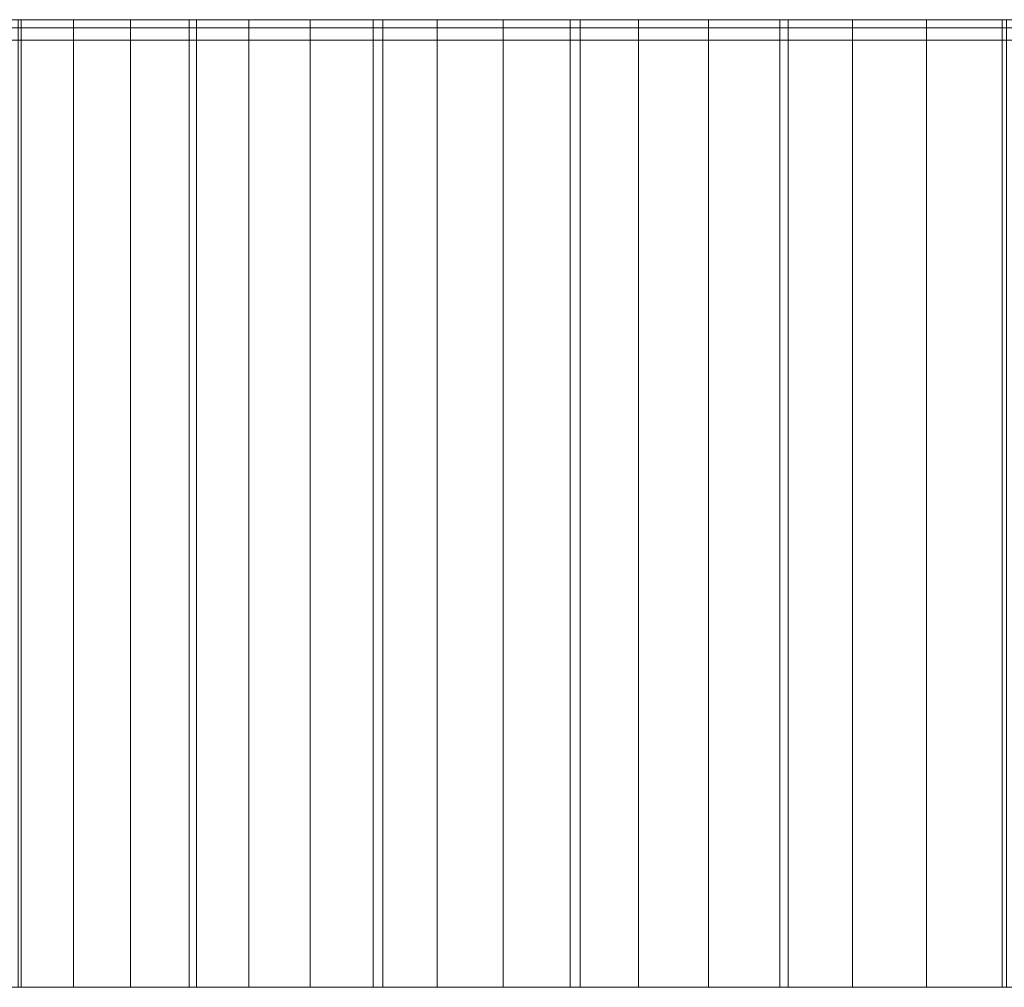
# Model space of a CAD drawing. Header units: millimetres. Extents: x -1780 to -880, y -660 to -620.
# Tile 2 of 9: x -1731 to -1690, y -660 to -620. Entities that reach past the tile are written whole.
import ezdxf

# ---------------------------------------------------------------- set-up
doc = ezdxf.new("R2010")
doc.units = ezdxf.units.MM
doc.header["$LTSCALE"] = 20
doc.layers.add('COTES', color=7, linetype='Continuous', lineweight=15, true_color=0x989898)

# ---------------------------------------------------------------- blocks, each defined once
blk = doc.blocks.new('Group')
at = {"layer": 'COTES', "color": 7, "linetype": 'Continuous', "lineweight": 9, "transparency": 33554687}
for points, invisible_edges in [([(-1779.641, -620, -2802.909), (-1329.132, -620, -2802.909), (-1769.641, -620, -2792.909), (-1779.641, -620, -2802.909)], 14), ([(-1329.132, -620, -2802.909), (-1329.132, -620, -2792.909), (-1769.641, -620, -2792.909), (-1329.132, -620, -2802.909)], 12), ([(-1726.111, -620, -1061.663), (-1730.634, -620, -1048.32), (-1737.41, -620, -1062.132), (-1726.111, -620, -1061.663)], 13), ([(-1728.464, -620, -1066.601), (-1726.111, -620, -1061.663), (-1737.41, -620, -1062.132), (-1728.464, -620, -1066.601)], 14), ([(-1730.756, -620, -1071.569), (-1728.464, -620, -1066.601), (-1737.41, -620, -1062.132), (-1730.756, -620, -1071.569)], 14), ([(-1718.686, -620, -1047.029), (-1723.389, -620, -1034.748), (-1730.634, -620, -1048.32), (-1718.686, -620, -1047.029)], 13), ([(-1721.221, -620, -1051.876), (-1718.686, -620, -1047.029), (-1730.634, -620, -1048.32), (-1721.221, -620, -1051.876)], 14), ([(-1723.697, -620, -1056.754), (-1721.221, -620, -1051.876), (-1730.634, -620, -1048.32), (-1723.697, -620, -1056.754)], 14), ([(-1726.111, -620, -1061.663), (-1723.697, -620, -1056.754), (-1730.634, -620, -1048.32), (-1726.111, -620, -1061.663)], 14), ([(-1710.72, -620, -1032.682), (-1715.685, -620, -1021.432), (-1723.389, -620, -1034.748), (-1710.72, -620, -1032.682)], 13), ([(-1713.435, -620, -1037.431), (-1710.72, -620, -1032.682), (-1723.389, -620, -1034.748), (-1713.435, -620, -1037.431)], 14), ([(-1716.09, -620, -1042.214), (-1713.435, -620, -1037.431), (-1723.389, -620, -1034.748), (-1716.09, -620, -1042.214)], 14), ([(-1718.686, -620, -1047.029), (-1716.09, -620, -1042.214), (-1723.389, -620, -1034.748), (-1718.686, -620, -1047.029)], 14), ([(-1702.225, -620, -1018.641), (-1707.531, -620, -1008.386), (-1715.685, -620, -1021.432), (-1702.225, -620, -1018.641)], 13), ([(-1705.115, -620, -1023.286), (-1702.225, -620, -1018.641), (-1715.685, -620, -1021.432), (-1705.115, -620, -1023.286)], 14), ([(-1707.947, -620, -1027.967), (-1705.115, -620, -1023.286), (-1715.685, -620, -1021.432), (-1707.947, -620, -1027.967)], 14), ([(-1710.72, -620, -1032.682), (-1707.947, -620, -1027.967), (-1715.685, -620, -1021.432), (-1710.72, -620, -1032.682)], 14), ([(-1696.274, -620, -1009.462), (-1698.935, -620, -995.627), (-1707.531, -620, -1008.386), (-1696.274, -620, -1009.462)], 13), ([(-1699.278, -620, -1014.033), (-1696.274, -620, -1009.462), (-1707.531, -620, -1008.386), (-1699.278, -620, -1014.033)], 14), ([(-1702.225, -620, -1018.641), (-1699.278, -620, -1014.033), (-1707.531, -620, -1008.386), (-1702.225, -620, -1018.641)], 14), ([(-1686.923, -620, -995.976), (-1689.909, -620, -983.169), (-1698.935, -620, -995.627), (-1686.923, -620, -995.976)], 13), ([(-1690.096, -620, -1000.432), (-1686.923, -620, -995.976), (-1698.935, -620, -995.627), (-1690.096, -620, -1000.432)], 14), ([(-1693.213, -620, -1004.928), (-1690.096, -620, -1000.432), (-1698.935, -620, -995.627), (-1693.213, -620, -1004.928)], 14), ([(-1696.274, -620, -1009.462), (-1693.213, -620, -1004.928), (-1698.935, -620, -995.627), (-1696.274, -620, -1009.462)], 14), ([(-1723.697, -620.342, -1056.754), (-1763.184, -620.342, -1175.764), (-1769.641, -620.342, -1262.873), (-1723.697, -620.342, -1056.754)], 15), ([(-1586.676, -620.342, -895.955), (-1723.697, -620.342, -1056.754), (-1769.641, -620.342, -1262.873), (-1586.676, -620.342, -895.955)], 15), ([(-1265.119, -620.342, -818.174), (-1586.676, -620.342, -895.955), (-1769.641, -620.342, -1262.873), (-1265.119, -620.342, -818.174)], 15), ([(-889.952, -620.342, -1253.599), (-1265.119, -620.342, -818.174), (-1769.641, -620.342, -1262.873), (-889.952, -620.342, -1253.599)], 15), ([(-889.952, -620.342, -2792.909), (-889.952, -620.342, -1253.599), (-1769.641, -620.342, -1262.873), (-889.952, -620.342, -2792.909)], 14), ([(-889.952, -620.342, -2792.909), (-1769.641, -620.342, -1262.873), (-1769.641, -620.342, -2792.909), (-889.952, -620.342, -2792.909)], 9), ([(-1723.697, -620.342, -1056.754), (-1743.193, -620.342, -1101.935), (-1763.184, -620.342, -1175.764), (-1723.697, -620.342, -1056.754)], 15), ([(-1723.697, -620.342, -1056.754), (-1735.153, -620.342, -1081.586), (-1743.193, -620.342, -1101.935), (-1723.697, -620.342, -1056.754)], 15), ([(-1728.464, -620.342, -1066.601), (-1730.756, -620.342, -1071.569), (-1735.153, -620.342, -1081.586), (-1728.464, -620.342, -1066.601)], 14), ([(-1723.697, -620.342, -1056.754), (-1728.464, -620.342, -1066.601), (-1735.153, -620.342, -1081.586), (-1723.697, -620.342, -1056.754)], 15), ([(-1723.697, -620.342, -1056.754), (-1726.111, -620.342, -1061.663), (-1728.464, -620.342, -1066.601), (-1723.697, -620.342, -1056.754)], 12), ([(-1718.686, -620.342, -1047.029), (-1721.221, -620.342, -1051.876), (-1723.697, -620.342, -1056.754), (-1718.686, -620.342, -1047.029)], 12), ([(-1713.435, -620.342, -1037.431), (-1718.686, -620.342, -1047.029), (-1723.697, -620.342, -1056.754), (-1713.435, -620.342, -1037.431)], 15), ([(-1702.225, -620.342, -1018.641), (-1713.435, -620.342, -1037.431), (-1723.697, -620.342, -1056.754), (-1702.225, -620.342, -1018.641)], 15), ([(-1677.076, -620.342, -982.849), (-1702.225, -620.342, -1018.641), (-1723.697, -620.342, -1056.754), (-1677.076, -620.342, -982.849)], 15), ([(-1586.676, -620.342, -895.955), (-1677.076, -620.342, -982.849), (-1723.697, -620.342, -1056.754), (-1586.676, -620.342, -895.955)], 15), ([(-1713.435, -620.342, -1037.431), (-1716.09, -620.342, -1042.214), (-1718.686, -620.342, -1047.029), (-1713.435, -620.342, -1037.431)], 12), ([(-1707.947, -620.342, -1027.967), (-1710.72, -620.342, -1032.682), (-1713.435, -620.342, -1037.431), (-1707.947, -620.342, -1027.967)], 12), ([(-1702.225, -620.342, -1018.641), (-1707.947, -620.342, -1027.967), (-1713.435, -620.342, -1037.431), (-1702.225, -620.342, -1018.641)], 15), ([(-1702.225, -620.342, -1018.641), (-1705.115, -620.342, -1023.286), (-1707.947, -620.342, -1027.967), (-1702.225, -620.342, -1018.641)], 12), ([(-1696.274, -620.342, -1009.462), (-1699.278, -620.342, -1014.033), (-1702.225, -620.342, -1018.641), (-1696.274, -620.342, -1009.462)], 12), ([(-1690.096, -620.342, -1000.432), (-1696.274, -620.342, -1009.462), (-1702.225, -620.342, -1018.641), (-1690.096, -620.342, -1000.432)], 15), ([(-1677.076, -620.342, -982.849), (-1690.096, -620.342, -1000.432), (-1702.225, -620.342, -1018.641), (-1677.076, -620.342, -982.849)], 15), ([(-1690.096, -620.342, -1000.432), (-1693.213, -620.342, -1004.928), (-1696.274, -620.342, -1009.462), (-1690.096, -620.342, -1000.432)], 12), ([(-1683.695, -620.342, -991.56), (-1686.923, -620.342, -995.976), (-1690.096, -620.342, -1000.432), (-1683.695, -620.342, -991.56)], 12), ([(-1677.076, -620.342, -982.849), (-1683.695, -620.342, -991.56), (-1690.096, -620.342, -1000.432), (-1677.076, -620.342, -982.849)], 15), ([(-1723.697, -620.842, -1056.754), (-1763.184, -620.842, -1175.764), (-1769.641, -620.842, -1262.873), (-1723.697, -620.842, -1056.754)], 15), ([(-1586.676, -620.842, -895.955), (-1723.697, -620.842, -1056.754), (-1769.641, -620.842, -1262.873), (-1586.676, -620.842, -895.955)], 15), ([(-1265.119, -620.842, -818.174), (-1586.676, -620.842, -895.955), (-1769.641, -620.842, -1262.873), (-1265.119, -620.842, -818.174)], 15), ([(-889.952, -620.842, -1253.599), (-1265.119, -620.842, -818.174), (-1769.641, -620.842, -1262.873), (-889.952, -620.842, -1253.599)], 15), ([(-889.952, -620.842, -2792.909), (-889.952, -620.842, -1253.599), (-1769.641, -620.842, -1262.873), (-889.952, -620.842, -2792.909)], 14), ([(-889.952, -620.842, -2792.909), (-1769.641, -620.842, -1262.873), (-1769.641, -620.842, -2792.909), (-889.952, -620.842, -2792.909)], 9), ([(-1723.697, -620.842, -1056.754), (-1743.193, -620.842, -1101.935), (-1763.184, -620.842, -1175.764), (-1723.697, -620.842, -1056.754)], 15), ([(-1723.697, -620.842, -1056.754), (-1735.153, -620.842, -1081.586), (-1743.193, -620.842, -1101.935), (-1723.697, -620.842, -1056.754)], 15), ([(-1728.464, -620.842, -1066.601), (-1730.756, -620.842, -1071.569), (-1735.153, -620.842, -1081.586), (-1728.464, -620.842, -1066.601)], 14), ([(-1723.697, -620.842, -1056.754), (-1728.464, -620.842, -1066.601), (-1735.153, -620.842, -1081.586), (-1723.697, -620.842, -1056.754)], 15), ([(-1723.697, -620.842, -1056.754), (-1726.111, -620.842, -1061.663), (-1728.464, -620.842, -1066.601), (-1723.697, -620.842, -1056.754)], 12), ([(-1718.686, -620.842, -1047.029), (-1721.221, -620.842, -1051.876), (-1723.697, -620.842, -1056.754), (-1718.686, -620.842, -1047.029)], 12), ([(-1713.435, -620.842, -1037.431), (-1718.686, -620.842, -1047.029), (-1723.697, -620.842, -1056.754), (-1713.435, -620.842, -1037.431)], 15), ([(-1702.225, -620.842, -1018.641), (-1713.435, -620.842, -1037.431), (-1723.697, -620.842, -1056.754), (-1702.225, -620.842, -1018.641)], 15), ([(-1677.076, -620.842, -982.849), (-1702.225, -620.842, -1018.641), (-1723.697, -620.842, -1056.754), (-1677.076, -620.842, -982.849)], 15), ([(-1586.676, -620.842, -895.955), (-1677.076, -620.842, -982.849), (-1723.697, -620.842, -1056.754), (-1586.676, -620.842, -895.955)], 15), ([(-1713.435, -620.842, -1037.431), (-1716.09, -620.842, -1042.214), (-1718.686, -620.842, -1047.029), (-1713.435, -620.842, -1037.431)], 12), ([(-1707.947, -620.842, -1027.967), (-1710.72, -620.842, -1032.682), (-1713.435, -620.842, -1037.431), (-1707.947, -620.842, -1027.967)], 12), ([(-1702.225, -620.842, -1018.641), (-1707.947, -620.842, -1027.967), (-1713.435, -620.842, -1037.431), (-1702.225, -620.842, -1018.641)], 15), ([(-1702.225, -620.842, -1018.641), (-1705.115, -620.842, -1023.286), (-1707.947, -620.842, -1027.967), (-1702.225, -620.842, -1018.641)], 12), ([(-1696.274, -620.842, -1009.462), (-1699.278, -620.842, -1014.033), (-1702.225, -620.842, -1018.641), (-1696.274, -620.842, -1009.462)], 12), ([(-1690.096, -620.842, -1000.432), (-1696.274, -620.842, -1009.462), (-1702.225, -620.842, -1018.641), (-1690.096, -620.842, -1000.432)], 15), ([(-1677.076, -620.842, -982.849), (-1690.096, -620.842, -1000.432), (-1702.225, -620.842, -1018.641), (-1677.076, -620.842, -982.849)], 15), ([(-1690.096, -620.842, -1000.432), (-1693.213, -620.842, -1004.928), (-1696.274, -620.842, -1009.462), (-1690.096, -620.842, -1000.432)], 12), ([(-1683.695, -620.842, -991.56), (-1686.923, -620.842, -995.976), (-1690.096, -620.842, -1000.432), (-1683.695, -620.842, -991.56)], 12), ([(-1677.076, -620.842, -982.849), (-1683.695, -620.842, -991.56), (-1690.096, -620.842, -1000.432), (-1677.076, -620.842, -982.849)], 15), ([(-1779.641, -660, -2802.909), (-1329.132, -660, -2802.909), (-1769.641, -660, -2792.909), (-1779.641, -660, -2802.909)], 14), ([(-1329.132, -660, -2802.909), (-1329.132, -660, -2792.909), (-1769.641, -660, -2792.909), (-1329.132, -660, -2802.909)], 12), ([(-1726.111, -660, -1061.663), (-1730.634, -660, -1048.32), (-1737.41, -660, -1062.132), (-1726.111, -660, -1061.663)], 13), ([(-1728.464, -660, -1066.601), (-1726.111, -660, -1061.663), (-1737.41, -660, -1062.132), (-1728.464, -660, -1066.601)], 14), ([(-1730.756, -660, -1071.569), (-1728.464, -660, -1066.601), (-1737.41, -660, -1062.132), (-1730.756, -660, -1071.569)], 14), ([(-1718.686, -660, -1047.029), (-1723.389, -660, -1034.748), (-1730.634, -660, -1048.32), (-1718.686, -660, -1047.029)], 13), ([(-1721.221, -660, -1051.876), (-1718.686, -660, -1047.029), (-1730.634, -660, -1048.32), (-1721.221, -660, -1051.876)], 14), ([(-1723.697, -660, -1056.754), (-1721.221, -660, -1051.876), (-1730.634, -660, -1048.32), (-1723.697, -660, -1056.754)], 14), ([(-1726.111, -660, -1061.663), (-1723.697, -660, -1056.754), (-1730.634, -660, -1048.32), (-1726.111, -660, -1061.663)], 14), ([(-1710.72, -660, -1032.682), (-1715.685, -660, -1021.432), (-1723.389, -660, -1034.748), (-1710.72, -660, -1032.682)], 13), ([(-1713.435, -660, -1037.431), (-1710.72, -660, -1032.682), (-1723.389, -660, -1034.748), (-1713.435, -660, -1037.431)], 14), ([(-1716.09, -660, -1042.214), (-1713.435, -660, -1037.431), (-1723.389, -660, -1034.748), (-1716.09, -660, -1042.214)], 14), ([(-1718.686, -660, -1047.029), (-1716.09, -660, -1042.214), (-1723.389, -660, -1034.748), (-1718.686, -660, -1047.029)], 14), ([(-1702.225, -660, -1018.641), (-1707.531, -660, -1008.386), (-1715.685, -660, -1021.432), (-1702.225, -660, -1018.641)], 13), ([(-1705.115, -660, -1023.286), (-1702.225, -660, -1018.641), (-1715.685, -660, -1021.432), (-1705.115, -660, -1023.286)], 14), ([(-1707.947, -660, -1027.967), (-1705.115, -660, -1023.286), (-1715.685, -660, -1021.432), (-1707.947, -660, -1027.967)], 14), ([(-1710.72, -660, -1032.682), (-1707.947, -660, -1027.967), (-1715.685, -660, -1021.432), (-1710.72, -660, -1032.682)], 14), ([(-1696.274, -660, -1009.462), (-1698.935, -660, -995.627), (-1707.531, -660, -1008.386), (-1696.274, -660, -1009.462)], 13), ([(-1699.278, -660, -1014.033), (-1696.274, -660, -1009.462), (-1707.531, -660, -1008.386), (-1699.278, -660, -1014.033)], 14), ([(-1702.225, -660, -1018.641), (-1699.278, -660, -1014.033), (-1707.531, -660, -1008.386), (-1702.225, -660, -1018.641)], 14), ([(-1686.923, -660, -995.976), (-1689.909, -660, -983.169), (-1698.935, -660, -995.627), (-1686.923, -660, -995.976)], 13), ([(-1690.096, -660, -1000.432), (-1686.923, -660, -995.976), (-1698.935, -660, -995.627), (-1690.096, -660, -1000.432)], 14), ([(-1693.213, -660, -1004.928), (-1690.096, -660, -1000.432), (-1698.935, -660, -995.627), (-1693.213, -660, -1004.928)], 14), ([(-1696.274, -660, -1009.462), (-1693.213, -660, -1004.928), (-1698.935, -660, -995.627), (-1696.274, -660, -1009.462)], 14)]:
    blk.add_3dface(points, dxfattribs=dict(at, invisible_edges=invisible_edges))
for points in [[(-1329.132, -620, -2802.909), (-1329.132, -660, -2802.909), (-1779.641, -660, -2802.909), (-1779.641, -620, -2802.909)], [(-1769.641, -620, -2792.909), (-1769.641, -660, -2792.909), (-1329.132, -660, -2792.909), (-1329.132, -620, -2792.909)], [(-1737.41, -620, -1062.132), (-1737.41, -660, -1062.132), (-1730.634, -660, -1048.32), (-1730.634, -620, -1048.32)], [(-1728.464, -620, -1066.601), (-1728.464, -660, -1066.601), (-1730.756, -660, -1071.569), (-1730.756, -620, -1071.569)], [(-1730.634, -620, -1048.32), (-1730.634, -660, -1048.32), (-1723.389, -660, -1034.748), (-1723.389, -620, -1034.748)], [(-1726.111, -620, -1061.663), (-1726.111, -660, -1061.663), (-1728.464, -660, -1066.601), (-1728.464, -620, -1066.601)], [(-1723.697, -620, -1056.754), (-1723.697, -660, -1056.754), (-1726.111, -660, -1061.663), (-1726.111, -620, -1061.663)], [(-1721.221, -620, -1051.876), (-1721.221, -660, -1051.876), (-1723.697, -660, -1056.754), (-1723.697, -620, -1056.754)], [(-1723.389, -620, -1034.748), (-1723.389, -660, -1034.748), (-1715.685, -660, -1021.432), (-1715.685, -620, -1021.432)], [(-1718.686, -620, -1047.029), (-1718.686, -660, -1047.029), (-1721.221, -660, -1051.876), (-1721.221, -620, -1051.876)], [(-1716.09, -620, -1042.214), (-1716.09, -660, -1042.214), (-1718.686, -660, -1047.029), (-1718.686, -620, -1047.029)], [(-1713.435, -620, -1037.431), (-1713.435, -660, -1037.431), (-1716.09, -660, -1042.214), (-1716.09, -620, -1042.214)], [(-1715.685, -620, -1021.432), (-1715.685, -660, -1021.432), (-1707.531, -660, -1008.386), (-1707.531, -620, -1008.386)], [(-1710.72, -620, -1032.682), (-1710.72, -660, -1032.682), (-1713.435, -660, -1037.431), (-1713.435, -620, -1037.431)], [(-1707.947, -620, -1027.967), (-1707.947, -660, -1027.967), (-1710.72, -660, -1032.682), (-1710.72, -620, -1032.682)], [(-1705.115, -620, -1023.286), (-1705.115, -660, -1023.286), (-1707.947, -660, -1027.967), (-1707.947, -620, -1027.967)], [(-1707.531, -620, -1008.386), (-1707.531, -660, -1008.386), (-1698.935, -660, -995.627), (-1698.935, -620, -995.627)], [(-1702.225, -620, -1018.641), (-1702.225, -660, -1018.641), (-1705.115, -660, -1023.286), (-1705.115, -620, -1023.286)], [(-1699.278, -620, -1014.033), (-1699.278, -660, -1014.033), (-1702.225, -660, -1018.641), (-1702.225, -620, -1018.641)], [(-1696.274, -620, -1009.462), (-1696.274, -660, -1009.462), (-1699.278, -660, -1014.033), (-1699.278, -620, -1014.033)], [(-1698.935, -620, -995.627), (-1698.935, -660, -995.627), (-1689.909, -660, -983.169), (-1689.909, -620, -983.169)], [(-1693.213, -620, -1004.928), (-1693.213, -660, -1004.928), (-1696.274, -660, -1009.462), (-1696.274, -620, -1009.462)], [(-1690.096, -620, -1000.432), (-1690.096, -660, -1000.432), (-1693.213, -660, -1004.928), (-1693.213, -620, -1004.928)], [(-1686.923, -620, -995.976), (-1686.923, -660, -995.976), (-1690.096, -660, -1000.432), (-1690.096, -620, -1000.432)], [(-889.952, -620.342, -2792.909), (-889.952, -620.842, -2792.909), (-1769.641, -620.842, -2792.909), (-1769.641, -620.342, -2792.909)], [(-1730.756, -620.342, -1071.569), (-1730.756, -620.842, -1071.569), (-1728.464, -620.842, -1066.601), (-1728.464, -620.342, -1066.601)], [(-1728.464, -620.342, -1066.601), (-1728.464, -620.842, -1066.601), (-1726.111, -620.842, -1061.663), (-1726.111, -620.342, -1061.663)], [(-1726.111, -620.342, -1061.663), (-1726.111, -620.842, -1061.663), (-1723.697, -620.842, -1056.754), (-1723.697, -620.342, -1056.754)], [(-1723.697, -620.342, -1056.754), (-1723.697, -620.842, -1056.754), (-1721.221, -620.842, -1051.876), (-1721.221, -620.342, -1051.876)], [(-1721.221, -620.342, -1051.876), (-1721.221, -620.842, -1051.876), (-1718.686, -620.842, -1047.029), (-1718.686, -620.342, -1047.029)], [(-1718.686, -620.342, -1047.029), (-1718.686, -620.842, -1047.029), (-1716.09, -620.842, -1042.214), (-1716.09, -620.342, -1042.214)], [(-1716.09, -620.342, -1042.214), (-1716.09, -620.842, -1042.214), (-1713.435, -620.842, -1037.431), (-1713.435, -620.342, -1037.431)], [(-1713.435, -620.342, -1037.431), (-1713.435, -620.842, -1037.431), (-1710.72, -620.842, -1032.682), (-1710.72, -620.342, -1032.682)], [(-1710.72, -620.342, -1032.682), (-1710.72, -620.842, -1032.682), (-1707.947, -620.842, -1027.967), (-1707.947, -620.342, -1027.967)], [(-1707.947, -620.342, -1027.967), (-1707.947, -620.842, -1027.967), (-1705.115, -620.842, -1023.286), (-1705.115, -620.342, -1023.286)], [(-1705.115, -620.342, -1023.286), (-1705.115, -620.842, -1023.286), (-1702.225, -620.842, -1018.641), (-1702.225, -620.342, -1018.641)], [(-1702.225, -620.342, -1018.641), (-1702.225, -620.842, -1018.641), (-1699.278, -620.842, -1014.033), (-1699.278, -620.342, -1014.033)], [(-1699.278, -620.342, -1014.033), (-1699.278, -620.842, -1014.033), (-1696.274, -620.842, -1009.462), (-1696.274, -620.342, -1009.462)], [(-1696.274, -620.342, -1009.462), (-1696.274, -620.842, -1009.462), (-1693.213, -620.842, -1004.928), (-1693.213, -620.342, -1004.928)], [(-1693.213, -620.342, -1004.928), (-1693.213, -620.842, -1004.928), (-1690.096, -620.842, -1000.432), (-1690.096, -620.342, -1000.432)], [(-1690.096, -620.342, -1000.432), (-1690.096, -620.842, -1000.432), (-1686.923, -620.842, -995.976), (-1686.923, -620.342, -995.976)]]:
    blk.add_3dface(points, dxfattribs=at)

msp = doc.modelspace()

# ---------------------------------------------------------------- block references
at = {"layer": 'COTES', "color": 7, "transparency": 33554687}
msp.add_blockref('Group', (0, 0), dxfattribs=at)

doc.saveas('drawing.dxf')
